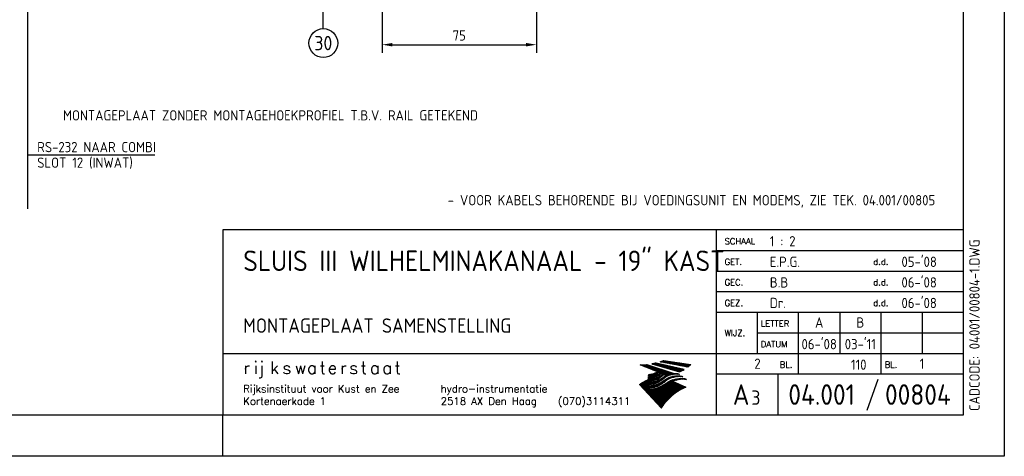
# Model space of a CAD drawing. Extents: x 0 to 420, y 0 to 297.
# Tile 11 of 12: x 181 to 420, y 0 to 106. Entities that reach past the tile are written whole.
import ezdxf
from ezdxf.enums import TextEntityAlignment as Align

# ---------------------------------------------------------------- set-up
doc = ezdxf.new("R2010")
doc.units = 0
doc.header["$PDMODE"] = 3
doc.header["$PDSIZE"] = -2
doc.layers.get('0').update_dxf_attribs({"linetype": 'CONTINUOUS'})
doc.layers.get('Defpoints').update_dxf_attribs({"linetype": 'CONTINUOUS'})
for name, color, linetype in [('L018', 7, 'CONTINUOUS'), ('L025', 4, 'CONTINUOUS'), ('L035', 2, 'CONTINUOUS'), ('L070', 1, 'CONTINUOUS'), ('T025', 4, 'CONTINUOUS'), ('T035', 2, 'CONTINUOUS'), ('T050', 6, 'CONTINUOUS')]:
    doc.layers.add(name, color=color, linetype=linetype)
doc.styles.add('ISO', font='ISO.SHX')
doc.styles.get("Standard").update_dxf_attribs({"font": 'SIMPLEX'})
doc.dimstyles.get("Standard").update_dxf_attribs({"dimtxt": 0.18, "dimasz": 0.18, "dimexe": 0.18, "dimexo": 0.0625, "dimgap": 0.09, "dimtad": 0, "dimtih": 1, "dimtoh": 1, "dimdec": 4, "dimzin": 0, "dimdsep": 46, "dimtxsty": 'Standard', "dimcen": 0.09, "dimadec": 0, "dimazin": 0, "dimtfac": 1, "dimtdec": 4, "dimtofl": 0, "dimtmove": 0, "dimatfit": 3, "dimfxl": 0, "dimtolj": 1, "dimtzin": 0, "dimarcsym": 0})

# ---------------------------------------------------------------- blocks, each defined once
blk = doc.blocks.new('*X3')
at = {"color": 0}
for p, q in [((124.46, 22.92), (124.55, 23.01)), ((124.58, 22.9), (124.79, 23.11)), ((124.7, 22.88), (125.06, 23.23)), ((124.82, 22.86), (125.23, 23.27)), ((124.94, 22.83), (125.35, 23.25)), ((125.06, 22.81), (125.48, 23.23)), ((125.18, 22.79), (125.6, 23.21)), ((125.3, 22.77), (125.72, 23.19)), ((125.42, 22.74), (125.85, 23.17)), ((125.54, 22.72), (125.97, 23.16)), ((125.65, 22.7), (126.09, 23.14)), ((125.77, 22.68), (126.22, 23.12)), ((125.89, 22.66), (126.34, 23.1)), ((126.01, 22.63), (126.46, 23.08)), ((126.13, 22.61), (126.58, 23.06)), ((126.25, 22.59), (126.71, 23.05)), ((126.37, 22.57), (126.83, 23.03)), ((126.49, 22.54), (126.95, 23.01)), ((126.61, 22.52), (127.08, 22.99)), ((126.73, 22.5), (127.2, 22.97)), ((126.85, 22.48), (127.32, 22.95)), ((126.97, 22.46), (127.44, 22.93)), ((127.08, 22.43), (127.57, 22.92)), ((127.2, 22.41), (127.69, 22.9)), ((127.32, 22.39), (127.81, 22.88)), ((127.44, 22.37), (127.94, 22.86)), ((127.56, 22.34), (128.06, 22.84)), ((127.68, 22.32), (128.18, 22.82)), ((127.8, 22.3), (128.31, 22.8)), ((127.92, 22.28), (128.43, 22.79)), ((128.04, 22.25), (128.55, 22.77)), ((128.16, 22.23), (128.67, 22.75)), ((128.28, 22.21), (128.8, 22.73)), ((128.4, 22.19), (128.92, 22.71)), ((128.51, 22.17), (129.04, 22.69)), ((128.63, 22.14), (129.17, 22.68)), ((128.75, 22.12), (129.29, 22.66)), ((128.87, 22.1), (129.41, 22.64)), ((128.99, 22.08), (129.53, 22.62)), ((129.11, 22.05), (129.66, 22.6)), ((129.23, 22.03), (129.78, 22.58)), ((129.35, 22.01), (129.9, 22.56)), ((129.47, 21.99), (130.03, 22.55)), ((129.59, 21.96), (130.15, 22.53)), ((129.71, 21.94), (130.27, 22.51)), ((129.82, 21.92), (130.39, 22.49)), ((129.94, 21.9), (130.52, 22.47)), ((130.06, 21.88), (130.64, 22.45)), ((130.18, 21.85), (130.76, 22.43)), ((130.3, 21.83), (130.89, 22.42)), ((130.42, 21.81), (131.01, 22.4)), ((130.54, 21.79), (131.13, 22.38)), ((130.66, 21.76), (131.26, 22.36)), ((130.78, 21.74), (131.38, 22.34)), ((130.9, 21.72), (131.5, 22.32)), ((131.02, 21.7), (131.62, 22.31)), ((131.46, 22), (131.75, 22.29))]:
    blk.add_line(p, q, dxfattribs=at)
blk = doc.blocks.new('*X2')
at = {"color": 0}
for p, q in [((122.38, 22.4), (122.44, 22.45)), ((122.49, 22.37), (122.61, 22.48)), ((122.61, 22.34), (122.78, 22.52)), ((122.72, 22.31), (122.96, 22.55)), ((122.83, 22.28), (123.14, 22.59)), ((122.94, 22.25), (123.33, 22.64)), ((123.05, 22.22), (123.47, 22.64)), ((123.16, 22.18), (123.58, 22.61)), ((123.27, 22.15), (123.7, 22.58)), ((123.38, 22.12), (123.81, 22.56)), ((123.49, 22.09), (123.93, 22.53)), ((123.6, 22.06), (124.04, 22.5)), ((123.71, 22.03), (124.16, 22.48)), ((123.82, 22), (124.28, 22.45)), ((123.94, 21.97), (124.39, 22.43)), ((124.05, 21.94), (124.51, 22.4)), ((124.16, 21.91), (124.62, 22.37)), ((124.27, 21.88), (124.74, 22.35)), ((124.38, 21.85), (124.85, 22.32)), ((124.49, 21.82), (124.97, 22.29)), ((124.6, 21.79), (125.08, 22.27)), ((124.71, 21.76), (125.2, 22.24)), ((124.82, 21.73), (125.31, 22.22)), ((124.93, 21.7), (125.43, 22.19)), ((125.04, 21.66), (125.54, 22.16)), ((125.15, 21.63), (125.66, 22.14)), ((125.27, 21.6), (125.77, 22.11)), ((125.38, 21.57), (125.89, 22.08)), ((125.49, 21.54), (126, 22.06)), ((125.6, 21.51), (126.12, 22.03)), ((125.71, 21.48), (126.23, 22.01)), ((125.82, 21.45), (126.35, 21.98)), ((125.93, 21.42), (126.46, 21.95)), ((126.04, 21.39), (126.58, 21.93)), ((126.15, 21.36), (126.69, 21.9)), ((126.26, 21.33), (126.81, 21.87)), ((126.37, 21.3), (126.92, 21.85)), ((126.48, 21.27), (127.04, 21.82)), ((126.6, 21.24), (127.15, 21.8)), ((126.71, 21.21), (127.27, 21.77)), ((126.82, 21.18), (127.38, 21.74)), ((126.93, 21.14), (127.5, 21.72)), ((127.04, 21.11), (127.62, 21.69)), ((127.15, 21.08), (127.73, 21.66)), ((127.26, 21.05), (127.85, 21.64)), ((127.37, 21.02), (127.96, 21.61)), ((127.48, 20.99), (128.08, 21.59)), ((127.59, 20.96), (128.19, 21.56)), ((127.7, 20.93), (128.31, 21.53)), ((127.81, 20.9), (128.42, 21.51)), ((127.93, 20.87), (128.54, 21.48)), ((128.04, 20.84), (128.65, 21.45)), ((128.15, 20.81), (128.77, 21.43)), ((128.26, 20.78), (128.88, 21.4)), ((128.37, 20.75), (129, 21.38)), ((128.48, 20.72), (129.11, 21.35)), ((128.59, 20.69), (129.23, 21.32)), ((128.7, 20.66), (129.34, 21.3)), ((128.81, 20.62), (129.46, 21.27)), ((128.92, 20.59), (129.57, 21.24)), ((129.03, 20.56), (129.69, 21.22)), ((129.24, 20.63), (129.8, 21.19)), ((129.5, 20.75), (129.92, 21.17)), ((129.79, 20.89), (130.03, 21.14)), ((130.1, 21.07), (130.15, 21.11))]:
    blk.add_line(p, q, dxfattribs=at)
blk = doc.blocks.new('*X1')
at = {"color": 0}
for p, q in [((119.5, 22.2), (119.5, 22.21)), ((119.6, 22.16), (119.64, 22.2)), ((119.7, 22.12), (119.79, 22.21)), ((119.8, 22.08), (119.93, 22.21)), ((119.9, 22.04), (120.07, 22.21)), ((120, 22), (120.22, 22.22)), ((120.1, 21.96), (120.37, 22.22)), ((120.2, 21.92), (120.52, 22.23)), ((120.31, 21.88), (120.67, 22.24)), ((120.41, 21.84), (120.82, 22.25)), ((120.51, 21.79), (120.98, 22.26)), ((120.61, 21.75), (121.12, 22.27)), ((120.71, 21.71), (121.23, 22.23)), ((120.81, 21.67), (121.33, 22.2)), ((120.91, 21.63), (121.44, 22.16)), ((121.01, 21.59), (121.55, 22.13)), ((121.11, 21.55), (121.65, 22.09)), ((121.21, 21.51), (121.76, 22.06)), ((121.31, 21.47), (121.87, 22.02)), ((121.41, 21.43), (121.97, 21.99)), ((121.51, 21.39), (122.08, 21.95)), ((121.62, 21.35), (122.19, 21.92)), ((121.72, 21.31), (122.29, 21.88)), ((121.82, 21.27), (122.4, 21.85)), ((121.92, 21.23), (122.51, 21.82)), ((122.02, 21.18), (122.61, 21.78)), ((122.12, 21.14), (122.72, 21.75)), ((122.22, 21.1), (122.83, 21.71)), ((122.32, 21.06), (122.93, 21.68)), ((122.42, 21.02), (123.04, 21.64)), ((122.52, 20.98), (123.15, 21.61)), ((122.62, 20.94), (123.25, 21.57)), ((121.51, 18.98), (121.86, 19.33)), ((121.52, 18.85), (122.02, 19.35)), ((121.52, 19.13), (121.71, 19.32)), ((121.52, 19.28), (121.56, 19.31)), ((121.54, 19.57), (121.89, 19.93)), ((121.55, 19.72), (121.74, 19.91)), ((121.55, 19.87), (121.59, 19.91)), ((121.59, 19.48), (122.05, 19.94)), ((121.67, 18.86), (122.19, 19.37)), ((121.74, 19.49), (122.22, 19.97)), ((121.82, 18.87), (122.36, 19.4)), ((121.9, 19.51), (122.39, 20)), ((121.98, 18.88), (122.54, 19.44)), ((122.06, 19.53), (122.58, 20.05)), ((122.14, 18.9), (122.73, 19.49)), ((122.24, 19.56), (122.78, 20.11)), ((122.31, 18.93), (122.93, 19.56)), ((122.42, 19.61), (122.99, 20.18)), ((122.5, 18.98), (123.15, 19.63)), ((122.62, 19.67), (123.23, 20.28)), ((122.7, 19.04), (123.4, 19.73)), ((122.72, 20.9), (123.36, 21.54)), ((122.82, 20.86), (123.47, 21.5)), ((122.85, 19.75), (123.5, 20.4)), ((122.91, 18.39), (123.68, 19.17)), ((122.92, 20.82), (123.57, 21.47)), ((122.92, 19.11), (123.67, 19.87)), ((123.03, 20.78), (123.68, 21.43)), ((123.1, 19.86), (124.43, 21.19)), ((123.13, 20.74), (123.79, 21.4)), ((123.13, 18.48), (123.96, 19.31)), ((123.15, 19.21), (123.97, 20.03)), ((123.23, 20.7), (123.89, 21.36)), ((123.33, 20.66), (124, 21.33)), ((123.37, 18.58), (124.3, 19.51)), ((123.38, 20), (124.53, 21.15)), ((123.41, 19.32), (125.07, 20.98)), ((123.43, 20.62), (124.11, 21.29)), ((123.53, 20.57), (124.21, 21.26)), ((123.63, 20.53), (124.32, 21.22)), ((123.66, 18.72), (124.66, 19.73)), ((123.7, 19.48), (125.17, 20.95)), ((123.71, 20.19), (124.64, 21.12)), ((123.97, 18.05), (125.21, 19.29)), ((123.98, 18.91), (125.81, 20.74)), ((124.03, 20.37), (124.75, 21.08)), ((124.06, 19.69), (125.28, 20.91)), ((124.13, 20.33), (124.85, 21.05)), ((124.23, 20.29), (124.96, 21.01)), ((124.3, 18.24), (125.59, 19.52)), ((124.35, 19.13), (125.92, 20.7)), ((124.58, 20.07), (125.39, 20.88)), ((124.7, 18.49), (126.67, 20.46)), ((124.73, 20.08), (125.49, 20.84)), ((124.82, 19.46), (126.03, 20.67)), ((124.83, 20.04), (125.6, 20.81)), ((124.94, 20), (125.71, 20.77)), ((125.25, 18.9), (126.77, 20.42)), ((125.34, 19.84), (126.13, 20.63)), ((125.44, 19.8), (126.24, 20.6)), ((125.54, 19.76), (126.35, 20.56)), ((125.64, 19.72), (126.45, 20.53)), ((125.74, 19.67), (126.56, 20.49)), ((125.79, 19.3), (126.88, 20.39)), ((125.95, 18.47), (126.68, 19.2)), ((126.11, 19.48), (126.99, 20.35)), ((126.34, 18.72), (126.9, 19.28)), ((126.36, 19.59), (127.09, 20.32)), ((126.59, 19.68), (127.2, 20.28)), ((126.63, 18.87), (127.1, 19.34)), ((126.8, 19.74), (127.31, 20.25)), ((126.88, 18.98), (127.29, 19.39)), ((126.99, 19.79), (127.41, 20.21)), ((127.1, 19.06), (127.47, 19.43)), ((127.17, 19.83), (127.52, 20.18)), ((127.31, 19.12), (127.65, 19.46)), ((127.35, 19.87), (127.63, 20.14)), ((127.5, 19.17), (127.81, 19.49)), ((127.52, 19.9), (127.73, 20.11)), ((127.68, 19.92), (127.87, 20.11)), ((127.68, 19.21), (127.98, 19.51)), ((127.84, 19.94), (128.02, 20.11)), ((127.86, 19.25), (128.13, 19.52)), ((127.99, 19.95), (128.16, 20.11)), ((128.04, 19.28), (128.28, 19.53)), ((128.14, 19.96), (128.29, 20.11)), ((128.2, 19.31), (128.43, 19.54)), ((128.29, 19.96), (128.43, 20.1)), ((128.36, 19.33), (128.58, 19.54)), ((128.43, 19.96), (128.56, 20.09)), ((128.52, 19.34), (128.72, 19.54)), ((128.56, 19.95), (128.68, 20.07)), ((128.67, 19.35), (128.86, 19.54)), ((128.7, 19.94), (128.81, 20.05)), ((128.82, 19.36), (128.99, 19.53)), ((128.83, 19.93), (128.9, 20.01)), ((128.95, 19.92), (128.98, 19.95)), ((128.96, 19.36), (129.13, 19.53)), ((129.1, 19.36), (129.26, 19.51)), ((129.24, 19.36), (129.38, 19.5)), ((129.38, 19.35), (129.51, 19.48)), ((129.51, 19.34), (129.63, 19.46)), ((129.64, 19.33), (129.71, 19.4)), ((129.76, 19.31), (129.79, 19.34)), ((119.33, 17.37), (119.64, 17.68)), ((119.4, 17.3), (120.02, 17.92)), ((119.47, 17.22), (120.35, 18.1)), ((119.54, 17.15), (120.64, 18.25)), ((119.61, 17.08), (120.91, 18.38)), ((119.68, 17), (121.18, 18.5)), ((119.74, 16.93), (121.43, 18.62)), ((119.81, 16.86), (121.61, 18.65)), ((119.88, 16.78), (121.76, 18.66)), ((119.95, 16.71), (121.92, 18.68)), ((120.02, 16.64), (121.47, 18.09)), ((120.09, 16.57), (121.46, 17.94)), ((120.15, 16.49), (121.59, 17.93)), ((120.22, 16.42), (121.74, 17.94)), ((120.29, 16.35), (121.9, 17.95)), ((120.36, 16.27), (121.43, 17.35)), ((120.43, 16.2), (121.43, 17.2)), ((120.5, 16.13), (121.47, 17.11)), ((120.57, 16.05), (121.62, 17.11)), ((120.63, 15.98), (121.78, 17.12)), ((120.7, 15.91), (121.93, 17.14)), ((121.42, 16.48), (122.09, 17.16)), ((121.45, 17.36), (122.05, 17.97)), ((121.52, 18.14), (122.08, 18.7)), ((121.56, 16.49), (122.26, 17.18)), ((121.59, 17.37), (122.22, 17.99)), ((121.67, 18.15), (122.24, 18.72)), ((121.71, 16.5), (122.43, 17.21)), ((121.74, 17.38), (122.39, 18.02)), ((121.83, 18.16), (122.42, 18.76)), ((121.87, 16.51), (122.6, 17.24)), ((121.9, 17.39), (122.56, 18.05)), ((121.93, 14.6), (124.18, 16.85)), ((121.99, 18.18), (122.6, 18.8)), ((122, 14.52), (124.44, 16.96)), ((122.03, 16.53), (122.78, 17.28)), ((122.06, 17.41), (122.75, 18.09)), ((122.07, 14.45), (124.72, 17.1)), ((122.14, 14.38), (125.03, 17.27)), ((122.15, 18.21), (122.79, 18.84)), ((122.19, 16.55), (122.97, 17.33)), ((122.21, 14.3), (125.37, 17.47)), ((122.23, 17.44), (122.94, 18.14)), ((122.28, 14.23), (125.77, 17.72)), ((122.32, 18.24), (122.99, 18.9)), ((122.35, 14.16), (126.25, 18.06)), ((122.36, 16.58), (123.17, 17.39)), ((122.4, 17.47), (123.14, 18.2)), ((122.41, 14.09), (126.58, 18.25)), ((122.48, 14.01), (126.85, 18.38)), ((122.51, 18.28), (123.2, 18.97)), ((122.54, 16.61), (123.38, 17.45)), ((122.55, 13.94), (127.09, 18.48)), ((122.58, 17.51), (123.35, 18.28)), ((122.62, 13.87), (127.31, 18.56)), ((122.69, 13.79), (127.52, 18.62)), ((122.7, 18.33), (123.43, 19.06)), ((122.72, 16.66), (123.59, 17.53)), ((122.76, 13.72), (127.71, 18.68)), ((122.77, 17.56), (123.58, 18.36)), ((122.82, 13.65), (127.41, 18.23)), ((122.89, 13.57), (127.5, 18.18)), ((122.92, 16.71), (123.83, 17.62)), ((122.96, 13.5), (127.6, 18.14)), ((122.98, 17.62), (123.83, 18.47)), ((123.03, 13.43), (127.7, 18.1)), ((123.1, 13.36), (127.8, 18.05)), ((123.12, 16.77), (124.08, 17.73)), ((123.17, 13.28), (127.89, 18.01)), ((123.19, 17.69), (124.11, 18.61)), ((123.24, 13.21), (127.99, 17.96)), ((123.3, 13.14), (128.09, 17.92)), ((123.34, 16.85), (124.36, 17.87)), ((123.37, 13.06), (128.18, 17.88)), ((123.42, 17.78), (124.43, 18.79)), ((123.44, 12.99), (128.28, 17.83)), ((123.51, 12.92), (128.38, 17.79)), ((123.57, 16.94), (124.66, 18.03)), ((123.58, 12.85), (128.48, 17.74)), ((123.65, 12.77), (128.57, 17.7)), ((123.68, 17.89), (124.8, 19.02)), ((123.72, 12.7), (128.67, 17.66)), ((123.78, 12.63), (128.77, 17.61)), ((123.83, 17.06), (125, 18.23)), ((123.85, 12.55), (128.87, 17.57)), ((123.92, 12.48), (128.96, 17.52)), ((123.99, 12.41), (129.06, 17.48)), ((124.06, 12.33), (129.16, 17.43)), ((124.12, 17.21), (125.46, 18.55)), ((124.13, 12.26), (129.25, 17.39)), ((124.19, 12.19), (129.35, 17.35)), ((124.26, 12.12), (129.45, 17.3)), ((124.33, 12.04), (129.55, 17.26)), ((124.4, 11.97), (129.64, 17.21)), ((124.47, 17.41), (125.87, 18.82)), ((124.83, 17.63), (126.18, 18.98)), ((125.28, 17.94), (126.45, 19.11)), ((127.44, 18.26), (127.9, 18.73)), ((127.63, 15.06), (129.74, 17.17)), ((127.66, 18.34), (128.09, 18.77)), ((127.87, 18.41), (128.26, 18.8)), ((128.07, 18.47), (128.43, 18.83)), ((128.18, 15.47), (129.84, 17.13)), ((128.26, 18.52), (128.6, 18.86)), ((128.45, 18.56), (128.76, 18.88)), ((128.62, 18.6), (128.92, 18.89)), ((128.62, 15.76), (129.94, 17.08)), ((128.79, 18.63), (129.07, 18.9)), ((128.96, 18.65), (129.22, 18.91)), ((128.99, 16), (130.03, 17.04)), ((129.12, 18.67), (129.37, 18.92)), ((129.28, 18.69), (129.51, 18.92)), ((129.33, 16.19), (130.13, 16.99)), ((129.43, 18.7), (129.65, 18.92)), ((129.58, 18.71), (129.79, 18.91)), ((129.64, 16.36), (130.23, 16.95)), ((129.73, 18.72), (129.92, 18.9)), ((129.87, 18.72), (130.05, 18.89)), ((129.93, 16.51), (130.32, 16.9)), ((130.01, 18.72), (130.18, 18.88)), ((130.15, 18.71), (130.3, 18.86)), ((130.2, 16.64), (130.42, 16.86)), ((130.28, 18.7), (130.42, 18.84)), ((130.41, 18.69), (130.53, 18.8)), ((130.46, 16.76), (130.52, 16.82)), ((130.54, 18.68), (130.61, 18.74)), ((130.66, 18.66), (130.69, 18.68)), ((120.77, 15.84), (121.39, 16.46)), ((120.84, 15.76), (121.39, 16.31)), ((120.91, 15.69), (121.43, 16.21)), ((120.98, 15.62), (121.58, 16.22)), ((121.04, 15.54), (121.73, 16.23)), ((121.11, 15.47), (121.88, 16.24)), ((121.18, 15.4), (122.04, 16.25)), ((121.25, 15.33), (122.2, 16.28)), ((121.32, 15.25), (122.37, 16.3)), ((121.39, 15.18), (122.54, 16.33)), ((121.46, 15.11), (122.71, 16.36)), ((121.52, 15.03), (122.9, 16.41)), ((121.59, 14.96), (123.08, 16.45)), ((121.66, 14.89), (123.28, 16.51)), ((121.73, 14.81), (123.49, 16.57)), ((121.8, 14.74), (123.7, 16.65)), ((121.87, 14.67), (123.94, 16.74)), ((124.47, 11.9), (125.36, 12.79)), ((124.54, 11.82), (124.95, 12.24)), ((124.61, 11.75), (124.66, 11.81))]:
    blk.add_line(p, q, dxfattribs=at)
blk = doc.blocks.new('RWS-A3')
at = {"layer": 'L018'}
for points in [[(341.04, 19.9, 0.096785), (339.12, 19.82, 0.112197), (337.49, 19.1, -0.053563), (335.92, 18.02, -0.118977), (333.44, 17.36), (333.42, 17.1, 0.119963), (336.53, 17.96, 0.023106), (337.26, 18.39, -0.122288), (339.52, 19.44, -0.085653), (341.63, 19.47), (341.85, 19.3, 0.099961), (339.55, 19.18, 0.132183), (337.55, 18.15, -0.038085), (336.39, 17.37, -0.13681), (333.39, 16.48), (333.38, 16.21, 0.080811), (335.68, 16.64, 0.058894), (337.78, 17.73, -0.082225), (339.13, 18.49, -0.092855), (341.63, 18.92, -0.043537), (342.5, 18.83), (342.74, 18.65, 0.043537), (341.87, 18.72, 0.092855), (339.38, 18.24), (342.56, 16.8, 0.150009), (336.62, 11.74), (331.28, 17.42, -0.041294), (332.54, 18.2, -0.010407), (333.5, 18.65, 0.132383), (336.3, 19.51, 0.030321), (337.01, 19.97), (336.64, 20.12, -0.113038), (334.33, 18.93, -0.024913), (333.5, 18.85), (333.53, 19.31, 0.112751), (335.63, 19.85, 0.032243), (336.33, 20.25), (336, 20.38, -0.04183), (335.16, 19.89, -0.111744), (333.53, 19.48), (333.55, 19.91, 0.127331), (335.69, 20.51), (331.49, 22.21, 0.026013), (333.1, 22.27), (339.74, 20.11, -0.052836), (340.84, 20.05)], [(334.29, 22.43), (341.07, 20.55, 0.030795), (342.17, 21.11), (335.39, 22.65, -0.019263)], [(337.15, 23.28), (343.77, 22.28, -0.035988), (343.07, 21.69), (336.36, 22.94, 0.037759)], [(336.39, 18.76), (337.04, 19.16, -0.043255), (337.82, 19.64), (337.31, 19.85, -0.05292), (335.74, 18.77, -0.124489), (333.47, 18.14), (333.46, 17.93, 0.129366)]]:
    blk.add_lwpolyline(points, format="xyb", close=True, dxfattribs=at)
at = {"layer": 'L025'}
for p, q in [((420, 297), (420, 0)), ((386.63, 11.24), (389.37, 18.76)), ((420, 0), (0, 0))]:
    blk.add_line(p, q, dxfattribs=at)
at = {"layer": 'L025', "linetype": 'Continuous'}
blk.add_line((230, 0), (230, 10), dxfattribs=at)
at = {"layer": 'L035'}
for p, q in [((350, 50), (410, 50)), ((350, 45), (410, 45)), ((350, 40), (410, 40)), ((360, 25), (360, 35)), ((370, 20), (370, 35)), ((380, 35), (380, 25)), ((390, 35), (390, 20)), ((400, 35), (400, 25)), ((360, 30), (410, 30))]:
    blk.add_line(p, q, dxfattribs=at)
at = {"layer": 'L070'}
for p, q in [((410, 287), (410, 10)), ((230, 55), (230, 10)), ((410.05, 55), (230, 55)), ((350, 10), (350, 55)), ((350, 35), (410, 35)), ((230, 25), (410, 25)), ((350, 20), (410, 20)), ((365, 10), (365, 20)), ((410, 10), (20, 10))]:
    blk.add_line(p, q, dxfattribs=at)
at = {"layer": 'L018'}
for name in ['*X1', '*X2', '*X3']:
    blk.add_blockref(name, (212, 0), dxfattribs=at)
at = {"layer": 'T025'}
for s, height, p in [('SCHAAL', 1.5, (352, 51.5)), ('GET.', 1.5, (352, 46.5)), ('GEC.', 1.5, (352, 41.5)), ('GEZ.', 1.5, (352, 36.5)), ('LETTER', 1.5, (360.8, 31.5)), ('WIJZ.', 1.5, (352, 29.2)), ('DATUM', 1.5, (360.8, 26.5)), ('Rijksinstituut voor Kust en Zee', 1.8, (235, 15.5)), ('hydro-instrumentatie', 1.8, (283, 15.5)), ('Kortenaerkade 1', 1.8, (235, 12.5)), ('(070)3114311', 1.8, (311.5, 12.5)), ('2518 AX Den Haag', 1.8, (283, 12.5))]:
    blk.add_text(s, height=height, dxfattribs=at).set_placement(p)
for p in [(390, 46.5), (390, 41.5), (390, 36.5)]:
    blk.add_text('d.d.', height=1.5, dxfattribs=at).set_placement(p, align=Align.CENTER)
at = {"layer": 'T025', "style": 'ISO'}
blk.add_text('CADCODE:', height=2.5, rotation=90, dxfattribs=at).set_placement((414, 11))
at = {"layer": 'T025'}
for p in [(368.5, 21.5), (394, 21.5)]:
    blk.add_text('BL.', height=1.5, dxfattribs=at).set_placement(p, align=Align.RIGHT)
at = {"layer": 'T025', "style": 'ISO'}
for tag, p in [('SCHAAL', (363, 51)), ('GET', (363, 46)), ('DAT', (395, 46)), ('GEC', (363, 41)), ('DAT', (395, 41)), ('GEZ', (363, 36)), ('DAT', (395, 36))]:
    blk.add_attdef(tag, p, '', height=2.5, dxfattribs=at)
for tag, p in [('A', (375, 32.5)), ('B', (385, 32.5)), ('C', (395, 32.5)), ('D', (405, 32.5)), ('A', (375, 27.5)), ('B', (385, 27.5)), ('C', (395, 27.5)), ('D', (405, 27.5)), ('1', (360, 22.5)), ('1', (400, 22.5))]:
    blk.add_attdef(tag, text='', height=2.5, dxfattribs=at).set_placement(p, align=Align.MIDDLE)
blk.add_attdef('*', (414, 26), '', height=2.5, rotation=90, dxfattribs=at)
blk.add_attdef('100', text='', height=2.5, dxfattribs=at).set_placement((386.5, 21), align=Align.RIGHT)
at = {"layer": 'T035', "style": 'ISO'}
for p in [(235, 37.5), (235, 30)]:
    blk.add_attdef('*', p, '', height=3.5, dxfattribs=at)
at = {"layer": 'T035'}
blk.add_attdef('*', (358.5, 12.5), '', height=3.5, dxfattribs=at)
at = {"layer": 'T050'}
for s, p in [('r', (235, 20)), ('i', (237.5, 20)), ('j', (238.75, 20)), ('k', (241.5, 20)), ('s', (244.5, 20)), ('w', (247.5, 20)), ('a', (250.5, 20)), ('t', (253.5, 20)), ('e', (255.5, 20)), ('r', (258.5, 20)), ('s', (260.75, 20)), ('t', (263.5, 20)), ('a', (265.75, 20)), ('a', (268.75, 20)), ('t', (271.75, 20))]:
    blk.add_text(s, height=3, dxfattribs=at).set_placement(p)
at = {"layer": 'T050', "style": 'ISO'}
blk.add_text('A', height=5, dxfattribs=at).set_placement((354, 12.5))
for tag, p in [('*', (235, 45)), ('95.001', (367.5, 12.5)), ('00004', (391, 12.5))]:
    blk.add_attdef(tag, p, '', height=5, dxfattribs=at)
blk = doc.blocks.new('*D12')
at = {"layer": 'Defpoints', "color": 0}
for p in [(306.25, 112.5), (268.75, 111.25), (306.25, 100)]:
    blk.add_point(p, dxfattribs=at)
at = {"layer": 'L018', "lineweight": -2}
for p, q in [((306.25, 110.5), (306.25, 98)), ((268.75, 109.25), (268.75, 98)), ((271.25, 100), (303.75, 100))]:
    blk.add_line(p, q, dxfattribs=at)
at = {"layer": 'L018'}
for points in [[(271.25, 100.42), (271.25, 99.58), (268.75, 100)], [(303.75, 100.42), (303.75, 99.58), (306.25, 100)]]:
    blk.add_solid(points, dxfattribs=at)
at = {"layer": 'L018', "color": 4, "insert": (287.5, 102.25), "char_height": 2.5, "attachment_point": 5, "style": 'ISO'}
blk.add_mtext('\\A1;75', dxfattribs=at)

msp = doc.modelspace()

# ---------------------------------------------------------------- linework, layer by layer
at = {"layer": 'L018'}
for p, q in [((254.4581, 103.8975), (254.4581, 111.4593)), ((182.5529, 73.2345), (213.4771, 73.2345))]:
    msp.add_line(p, q, dxfattribs=at)
msp.add_circle((254.4581, 100.3975), 3.5, dxfattribs=at)
at = {"layer": 'L070'}
msp.add_line((182.5529, 141.5), (182.5529, 60.1299), dxfattribs=at)

# ---------------------------------------------------------------- block references
ref = msp.add_blockref('RWS-A3', (0, 0))
ref.add_attrib('*', 'SLUIS III WILHELMINAKANAAL - 19" KAST', (235, 45), dxfattribs={"layer": 'T050', "height": 5, "style": 'ISO'})
ref.add_attrib('*', 'MONTAGEPLAAT SAMENSTELLING', (235, 30), dxfattribs={"layer": 'T035', "height": 3.5, "style": 'ISO'})
ref.add_attrib('95.001', '04.001', (367.5, 12.5), dxfattribs={"layer": 'T050', "height": 5, "style": 'ISO'})
ref.add_attrib('00004', '00804', (391, 12.5), dxfattribs={"layer": 'T050', "height": 5, "style": 'ISO'})
ref.add_attrib('GET', 'E.P.G.', (363, 46), dxfattribs={"layer": 'T025', "height": 2.5, "style": 'ISO'})
ref.add_attrib('DAT', "05-'08", (395, 46), dxfattribs={"layer": 'T025', "height": 2.5, "style": 'ISO'})
ref.add_attrib('1', '1', dxfattribs={"layer": 'T025', "height": 2.5, "style": 'ISO'}).set_placement((400, 22.5), align=Align.MIDDLE)
ref.add_attrib('1', '2', dxfattribs={"layer": 'T025', "height": 2.5, "style": 'ISO'}).set_placement((360, 22.5), align=Align.MIDDLE)
ref.add_attrib('100', '110', dxfattribs={"layer": 'T025', "height": 2.5, "style": 'ISO'}).set_placement((386.5, 21), align=Align.RIGHT)
ref.add_attrib('*', '3', (358.5, 12.5), dxfattribs={"layer": 'T035', "height": 3.5, "style": 'ISO'})
ref.add_attrib('SCHAAL', '1 : 2', (363, 51), dxfattribs={"layer": 'T025', "height": 2.5, "style": 'ISO'})
ref.add_attrib('*', '04001/00804-1.DWG', (414, 26), dxfattribs={"layer": 'T025', "height": 2.5, "rotation": 90, "style": 'ISO'})
ref.add_attrib('GEC', 'B.B', (363, 41), dxfattribs={"layer": 'T025', "height": 2.5, "style": 'ISO'})
ref.add_attrib('DAT', "06-'08", (395, 41), dxfattribs={"layer": 'T025', "height": 2.5, "style": 'ISO'})
ref.add_attrib('GEZ', 'Dr.', (363, 36), dxfattribs={"layer": 'T025', "height": 2.5, "style": 'ISO'})
ref.add_attrib('DAT', "06-'08", (395, 36), dxfattribs={"layer": 'T025', "height": 2.5, "style": 'ISO'})
ref.add_attrib('A', 'A', dxfattribs={"layer": 'T025', "height": 2.5, "style": 'ISO'}).set_placement((375, 32.5), align=Align.MIDDLE)
ref.add_attrib('A', "06-'08", dxfattribs={"layer": 'T025', "height": 2.5, "style": 'ISO'}).set_placement((375, 27.5), align=Align.MIDDLE)
ref.add_attrib('B', 'B', dxfattribs={"layer": 'T025', "height": 2.5, "style": 'ISO'}).set_placement((385, 32.5), align=Align.MIDDLE)
ref.add_attrib('B', "03-'11", dxfattribs={"layer": 'T025', "height": 2.5, "style": 'ISO'}).set_placement((385, 27.5), align=Align.MIDDLE)

# ---------------------------------------------------------------- texts
at = {"layer": 'T025', "style": 'ISO'}
for s, p in [('MONTAGEPLAAT ZONDER MONTAGEHOEKPROFIEL T.B.V. RAIL GETEKEND', (191.1832, 81.5884)), ('RS-232 NAAR COMBI', (184.9057, 73.878)), ('SLOT 12 (INWAT)', (184.9057, 70.0909))]:
    msp.add_text(s, height=2.5, dxfattribs=at).set_placement(p)
msp.add_text('- VOOR KABELS BEHORENDE BIJ VOEDINGSUNIT EN MODEMS, ZIE TEK. 04.001/00805', height=2.5, dxfattribs=at).set_placement((403.2046, 60.9696), align=Align.RIGHT)
at = {"layer": 'T035', "style": 'ISO'}
msp.add_text('30', height=3.5, dxfattribs=at).set_placement((254.4581, 100.3975), align=Align.MIDDLE)

# ---------------------------------------------------------------- dimensions: what is measured, and where the dimension line sits
at = {"layer": 'L018'}
dim = msp.add_linear_dim(base=(306.25, 100), p1=(268.75, 111.25), p2=(306.25, 112.5), dimstyle='Standard', override={"dimscale": 1, "dimtxt": 2.5, "dimasz": 2.5, "dimexe": 2, "dimexo": 2, "dimgap": 1, "dimtad": 1, "dimtih": 0, "dimtoh": 0, "dimdec": 2, "dimlfac": 2, "dimzin": 8, "dimtxsty": 'ISO', "dimcen": -3, "dimclrd": 256, "dimclre": 256, "dimclrt": 4, "dimtfac": 0.72, "dimtdec": 2, "dimtix": 1, "dimtofl": 1, "dimtmove": 2, "dimtzin": 8}, dxfattribs=at)
dim.commit()
dim.dimension.update_dxf_attribs({"geometry": '*D12', "text_midpoint": (287.5, 102.25)})

doc.saveas('drawing.dxf')
